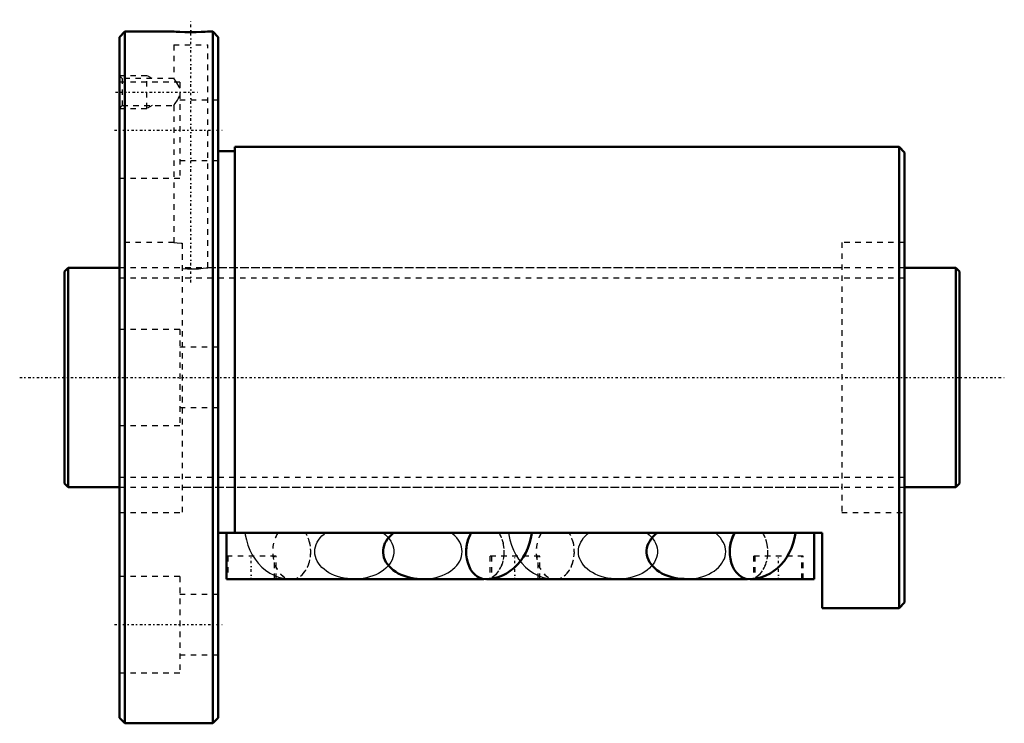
# Model space of a CAD drawing. Header units: millimetres. Extents: x -8 to 171, y -63 to 65.
import ezdxf

# ---------------------------------------------------------------- set-up
doc = ezdxf.new("R2010")
doc.units = ezdxf.units.MM
doc.linetypes.add('Center', pattern=[1.5, 0.45, -0.5, 0.05, -0.5])
doc.linetypes.add('Dashed', pattern=[2, 1, -1])
for name, color, linetype, lineweight in [('2d ConnectionPoints', 7, 'Continuous', 50), ('AM_0', 7, 'Continuous', 50), ('AM_5', 3, 'Continuous', 25), ('AM_7', 7, 'Center', 25), ('AM_9', 6, 'Dashed', 25)]:
    doc.layers.add(name, color=color, linetype=linetype, lineweight=lineweight)

# ---------------------------------------------------------------- blocks, each defined once
blk = doc.blocks.new('1_BIF4012V_7RR_Nut_0_in_BIF4012V_7RRG0_163LC0_000_4')
at = {"layer": 'AM_0'}
for p, q in [((11, 63), (10, 62)), ((11, 63), (11, -63)), ((19.9, 63), (11, 63)), ((27, 63), (26.06, 63)), ((28, 62), (27, 63)), ((27, 63), (27, -63)), ((10, 62), (10, -62)), ((28, 62), (28, -62)), ((152, 42), (31, 42)), ((31, 42), (31, -28.33)), ((152, 42), (152, -42)), ((153, 41), (152, 42)), ((31, 41.2), (28, 41.2)), ((153, 41), (153, -41)), ((138, -28.33), (28, -28.33)), ((29.5, -36.73), (29.5, -28.33)), ((136.5, -36.73), (136.5, -28.33)), ((138, -42), (138, -28.33)), ((76.4, -36.73), (29.5, -36.73)), ((41.17, -36.74), (41.38, -36.74)), ((124.4, -36.73), (76.83, -36.73)), ((89.17, -36.74), (89.38, -36.74)), ((113.21, -36.72), (124.31, -36.72)), ((136.5, -36.73), (124.83, -36.73)), ((152, -42), (153, -41)), ((138, -42), (152, -42)), ((10, -62), (11, -63)), ((27, -63), (28, -62)), ((11, -63), (27, -63))]:
    blk.add_line(p, q, dxfattribs=at)
for points in [[(26.1, 63), (26.02, 63), (25.61, 62.98), (24.92, 62.95), (24, 62.93), (22.97, 62.92), (21.95, 62.93), (21.04, 62.95), (20.36, 62.98), (19.97, 63), (19.9, 63)], [(59.94, -28.33), (59.53, -28.66), (59.17, -29.02), (58.85, -29.39), (58.58, -29.79), (58.36, -30.2), (58.2, -30.62), (58.08, -31.05), (58.02, -31.48), (58.02, -31.92), (58.07, -32.35), (58.18, -32.78), (58.34, -33.2), (58.55, -33.62), (58.81, -34.01), (59.12, -34.39), (59.48, -34.75), (59.88, -35.09), (60.32, -35.4), (60.8, -35.68), (61.31, -35.93), (61.85, -36.15), (62.42, -36.34), (63.01, -36.49), (63.61, -36.6), (64.23, -36.68), (64.86, -36.72), (65.21, -36.73)], [(76.62, -36.74), (77.37, -36.7), (78.19, -36.58), (78.98, -36.37), (79.75, -36.07), (80.49, -35.69), (81.19, -35.24), (81.85, -34.71), (82.47, -34.12), (83.04, -33.45), (83.55, -32.72), (84, -31.93), (84.38, -31.09), (84.7, -30.2), (84.94, -29.28), (85.11, -28.34), (85.11, -28.33)], [(107.92, -28.33), (107.52, -28.66), (107.16, -29.02), (106.84, -29.4), (106.57, -29.79), (106.36, -30.2), (106.19, -30.62), (106.08, -31.05), (106.02, -31.49), (106.02, -31.92), (106.07, -32.36), (106.18, -32.79), (106.34, -33.21), (106.55, -33.62), (106.82, -34.01), (107.13, -34.39), (107.49, -34.75), (107.89, -35.09), (108.33, -35.4), (108.81, -35.68), (109.33, -35.93), (109.87, -36.15), (110.44, -36.33), (111.03, -36.48), (111.63, -36.6), (112.25, -36.68), (112.88, -36.71), (113.21, -36.72)], [(124.62, -36.74), (125.37, -36.7), (126.19, -36.58), (126.98, -36.37), (127.75, -36.07), (128.49, -35.69), (129.19, -35.24), (129.85, -34.71), (130.47, -34.12), (131.04, -33.45), (131.55, -32.72), (132, -31.93), (132.38, -31.09), (132.7, -30.2), (132.94, -29.28), (133.11, -28.34), (133.11, -28.33)]]:
    blk.add_lwpolyline(points, dxfattribs=at)
for centre, major_axis, start_param, end_param in [((76.62, -31.74), (0, 5), 0.820303, 3.141795), ((76.62, -31.73), (0, -5), 3.964626, 4.713389), ((124.62, -31.74), (0, 5), 0.820303, 3.141789), ((124.62, -31.72), (0, -5), 3.967351, 4.714389), ((41.38, -31.74), (0, -5), 6.219929, 6.346441), ((89.38, -31.74), (0, -5), 6.219929, 6.346441)]:
    blk.add_ellipse(centre, major_axis=major_axis, ratio=0.694658, start_param=start_param, end_param=end_param, dxfattribs=at)
at = {"layer": 'AM_5', "linetype": 'Dashed'}
for p, q in [((10, 55), (15, 55)), ((15, 49), (15, 55)), ((16, 54.46), (15, 55)), ((10, 49), (15, 49)), ((16, 49.54), (15, 49))]:
    blk.add_line(p, q, dxfattribs=at)
at = {"layer": 'AM_7'}
for p, q in [((23, 17.32), (23, 65.17)), ((9.3, 52), (24.62, 52)), ((9.1, 45.03), (28.9, 45.03)), ((34, -36.94), (34, -32.32)), ((82, -36.94), (82, -32.32)), ((130, -36.94), (130, -32.32)), ((9.1, -45.03), (28.9, -45.03))]:
    blk.add_line(p, q, dxfattribs=at)
at = {"layer": 'AM_9'}
for p, q in [((19.9, 63), (19.9, 62.89)), ((26.1, 62.89), (19.9, 62.89)), ((26.1, 62.89), (26.1, 63)), ((19.9, 60.59), (26.1, 60.59)), ((19.9, 60.59), (19.9, 54.43)), ((26.1, 20), (26.1, 60.59)), ((10.54, 54.46), (10, 55)), ((19.92, 54.46), (10.54, 54.46)), ((10.54, 54.46), (10.54, 49.54)), ((21, 53.78), (10, 53.78)), ((21, 53.78), (21, 36.28)), ((28, 50.53), (21, 50.53)), ((10, 49), (10.54, 49.54)), ((10.54, 49.54), (19.9, 49.54)), ((19.9, 49.54), (19.9, 24.6)), ((21, 39.53), (28, 39.53)), ((10, 36.28), (21, 36.28)), ((19.92, 24.6), (10, 24.6)), ((21.45, 24.45), (21.45, -24.6)), ((141.55, 24.6), (141.55, -24.6)), ((153, 24.6), (141.55, 24.6)), ((141.55, 20), (26.07, 20)), ((21, 8.75), (10, 8.75)), ((21, 8.75), (21, -8.75)), ((28, 5.5), (21, 5.5)), ((21, -5.5), (28, -5.5)), ((10, -8.75), (21, -8.75)), ((21.45, -20), (141.55, -20)), ((10, -24.6), (21.45, -24.6)), ((141.55, -24.6), (153, -24.6)), ((38.55, -32.53), (29.5, -32.53)), ((29.75, -32.53), (29.75, -36.73)), ((38.25, -36.73), (38.25, -32.53)), ((38.55, -36.73), (38.55, -32.53)), ((86.55, -32.53), (77.45, -32.53)), ((77.45, -32.53), (77.45, -36.73)), ((77.75, -32.53), (77.75, -36.73)), ((86.25, -36.73), (86.25, -32.53)), ((86.55, -36.73), (86.55, -32.53)), ((134.55, -32.53), (125.45, -32.53)), ((125.45, -32.53), (125.45, -36.73)), ((125.75, -32.53), (125.75, -36.73)), ((134.25, -36.73), (134.25, -32.53)), ((134.55, -36.73), (134.55, -32.53)), ((21, -36.28), (10, -36.28)), ((21, -36.28), (21, -53.78)), ((76.83, -36.73), (76.4, -36.73)), ((89.38, -36.72), (100.79, -36.72)), ((124.31, -36.72), (124.62, -36.72)), ((124.83, -36.73), (124.4, -36.73)), ((28, -39.53), (21, -39.53)), ((21, -50.53), (28, -50.53)), ((10, -53.78), (21, -53.78))]:
    blk.add_line(p, q, dxfattribs=at)
for points in [[(21.02, 52.61), (20.88, 52.97), (20.46, 53.7), (20.26, 53.99), (20.08, 54.23), (19.92, 54.43), (19.9, 54.46)], [(19.9, 49.54), (19.98, 49.64), (20.19, 49.92), (20.59, 50.5), (20.79, 50.86), (20.98, 51.28), (21.01, 51.37)], [(19.9, 24.6), (20.04, 24.58), (20.51, 24.53), (21.26, 24.47), (21.45, 24.45)], [(21.45, 19.82), (22.42, 19.77), (23.45, 19.76), (24.43, 19.81), (25.25, 19.89), (25.83, 19.96), (26.09, 20), (26.1, 20)], [(32.89, -28.33), (32.93, -28.64), (33.13, -29.59), (33.4, -30.53), (33.76, -31.43), (34.2, -32.29), (34.71, -33.1), (35.29, -33.85), (35.94, -34.53), (36.64, -35.12), (37.39, -35.62), (38.17, -36.04), (38.25, -36.07)], [(52.79, -36.73), (52.16, -36.71), (51.54, -36.65), (50.92, -36.56), (50.33, -36.43), (49.74, -36.26), (49.19, -36.06), (48.66, -35.83), (48.16, -35.56), (47.7, -35.27), (47.27, -34.94), (46.89, -34.6), (46.55, -34.23), (46.26, -33.84), (46.02, -33.44), (45.83, -33.02), (45.7, -32.6), (45.62, -32.17), (45.59, -31.73), (45.62, -31.29), (45.7, -30.86), (45.83, -30.44), (46.02, -30.02), (46.26, -29.62), (46.55, -29.23), (46.89, -28.86), (47.27, -28.52), (47.51, -28.33)], [(58.06, -28.33), (58.47, -28.66), (58.83, -29.02), (59.15, -29.39), (59.42, -29.79), (59.64, -30.2), (59.8, -30.62), (59.92, -31.05), (59.98, -31.48), (59.98, -31.92), (59.93, -32.35), (59.82, -32.78), (59.66, -33.2), (59.45, -33.62), (59.19, -34.01), (58.88, -34.39), (58.52, -34.75), (58.12, -35.09), (57.68, -35.4), (57.2, -35.68), (56.69, -35.93), (56.15, -36.15), (55.58, -36.34), (54.99, -36.49), (54.39, -36.6), (53.77, -36.68), (53.14, -36.72), (52.79, -36.73)], [(65.21, -36.73), (65.84, -36.71), (66.46, -36.65), (67.08, -36.56), (67.67, -36.43), (68.26, -36.26), (68.81, -36.06), (69.34, -35.83), (69.84, -35.56), (70.3, -35.27), (70.73, -34.94), (71.11, -34.6), (71.45, -34.23), (71.74, -33.84), (71.98, -33.44), (72.17, -33.02), (72.3, -32.6), (72.38, -32.17), (72.41, -31.73), (72.38, -31.29), (72.3, -30.86), (72.17, -30.44), (71.98, -30.02), (71.74, -29.62), (71.45, -29.23), (71.11, -28.86), (70.73, -28.52), (70.49, -28.33)], [(80.89, -28.33), (80.93, -28.64), (81.13, -29.59), (81.4, -30.53), (81.76, -31.43), (82.2, -32.29), (82.71, -33.1), (83, -33.49)], [(100.79, -36.72), (100.16, -36.7), (99.54, -36.64), (98.92, -36.55), (98.33, -36.42), (97.74, -36.25), (97.19, -36.05), (96.66, -35.82), (96.16, -35.55), (95.7, -35.26), (95.27, -34.93), (94.89, -34.59), (94.55, -34.22), (94.26, -33.83), (94.02, -33.43), (93.83, -33.01), (93.7, -32.59), (93.62, -32.16), (93.59, -31.72), (93.62, -31.28), (93.7, -30.85), (93.83, -30.43), (94.02, -30.01), (94.26, -29.61), (94.55, -29.22), (94.89, -28.85), (95.27, -28.51), (95.5, -28.33)], [(106.08, -28.33), (106.48, -28.66), (106.84, -29.02), (107.16, -29.4), (107.43, -29.79), (107.64, -30.2), (107.81, -30.62), (107.92, -31.05), (107.98, -31.49), (107.98, -31.92), (107.93, -32.36), (107.82, -32.79), (107.66, -33.21), (107.45, -33.62), (107.18, -34.01), (106.87, -34.39), (106.51, -34.75), (106.11, -35.09), (105.67, -35.4), (105.19, -35.68), (104.67, -35.93), (104.13, -36.15), (103.56, -36.33), (102.97, -36.48), (102.37, -36.6), (101.75, -36.68), (101.12, -36.71), (100.79, -36.72)], [(113.21, -36.72), (113.84, -36.7), (114.46, -36.64), (115.08, -36.55), (115.67, -36.42), (116.26, -36.25), (116.81, -36.05), (117.34, -35.82), (117.84, -35.55), (118.3, -35.26), (118.73, -34.93), (119.11, -34.59), (119.45, -34.22), (119.74, -33.83), (119.98, -33.43), (120.17, -33.01), (120.3, -32.59), (120.38, -32.16), (120.41, -31.72), (120.38, -31.28), (120.3, -30.85), (120.17, -30.43), (119.98, -30.01), (119.74, -29.61), (119.45, -29.22), (119.11, -28.85), (118.73, -28.51), (118.5, -28.33)], [(83, -33.49), (83.29, -33.85), (83.94, -34.53), (84.64, -35.12), (85.39, -35.62), (86.17, -36.04), (86.25, -36.07)], [(38.25, -36.07), (38.98, -36.35), (39.81, -36.58), (40.65, -36.7), (41.17, -36.74)], [(86.25, -36.07), (86.98, -36.35), (87.81, -36.58), (88.65, -36.7), (89.17, -36.74)]]:
    blk.add_lwpolyline(points, dxfattribs=at)
for centre, major_axis, start_param, end_param in [((41.38, -31.73), (0, -5), 3.964626, 8.601744), ((41.38, -31.74), (0, -5), 3.961895, 6.219929), ((41.38, -31.74), (0, -5), 0.063256, 2.32129), ((76.62, -31.73), (0, -5), 4.713389, 8.601744), ((76.62, -31.74), (0, 5), 3.141795, 5.462883), ((89.38, -31.72), (0, -5), 3.967351, 8.59902), ((89.38, -31.74), (0, -5), 3.961895, 6.219929), ((89.38, -31.74), (0, -5), 0.063256, 2.32129), ((124.62, -31.72), (0, -5), 4.714389, 8.59902), ((124.62, -31.74), (0, 5), 3.141789, 5.462883)]:
    blk.add_ellipse(centre, major_axis=major_axis, ratio=0.694658, start_param=start_param, end_param=end_param, dxfattribs=at)
blk = doc.blocks.new('2_BIF4012V_7RR000_Shaft_0_in_BIF4012V_7RRG0_163LC0_000_4')
at = {"layer": 'AM_0'}
for p, q in [((0.7, 20), (0, 19.3)), ((10, 20), (0.7, 20)), ((0.7, 20), (0.7, -20)), ((162.3, 20), (153, 20)), ((163, 19.3), (162.3, 20)), ((162.3, 20), (162.3, -20)), ((0, 19.3), (0, -19.3)), ((163, 19.3), (163, -19.3)), ((0, -19.3), (0.7, -20)), ((162.3, -20), (163, -19.3)), ((0.7, -20), (10, -20)), ((153, -20), (162.3, -20))]:
    blk.add_line(p, q, dxfattribs=at)
at = {"layer": 'AM_5', "linetype": 'Dashed'}
for p, q in [((10, 18.1595), (153, 18.1595)), ((10, -18.1595), (153, -18.1595))]:
    blk.add_line(p, q, dxfattribs=at)
at = {"layer": 'AM_7'}
blk.add_line((-8.15, 0), (171.15, 0), dxfattribs=at)
at = {"layer": 'AM_9'}
for p, q in [((153, 20), (10, 20)), ((10, -20), (153, -20))]:
    blk.add_line(p, q, dxfattribs=at)

msp = doc.modelspace()

# ---------------------------------------------------------------- linework, layer by layer
at = {"layer": '2d ConnectionPoints'}
for p in [(0, 0), (10, 0)]:
    msp.add_point(p, dxfattribs=at)

# ---------------------------------------------------------------- block references
for name in ['1_BIF4012V_7RR_Nut_0_in_BIF4012V_7RRG0_163LC0_000_4', '2_BIF4012V_7RR000_Shaft_0_in_BIF4012V_7RRG0_163LC0_000_4']:
    msp.add_blockref(name, (0, 0))

doc.saveas('drawing.dxf')
